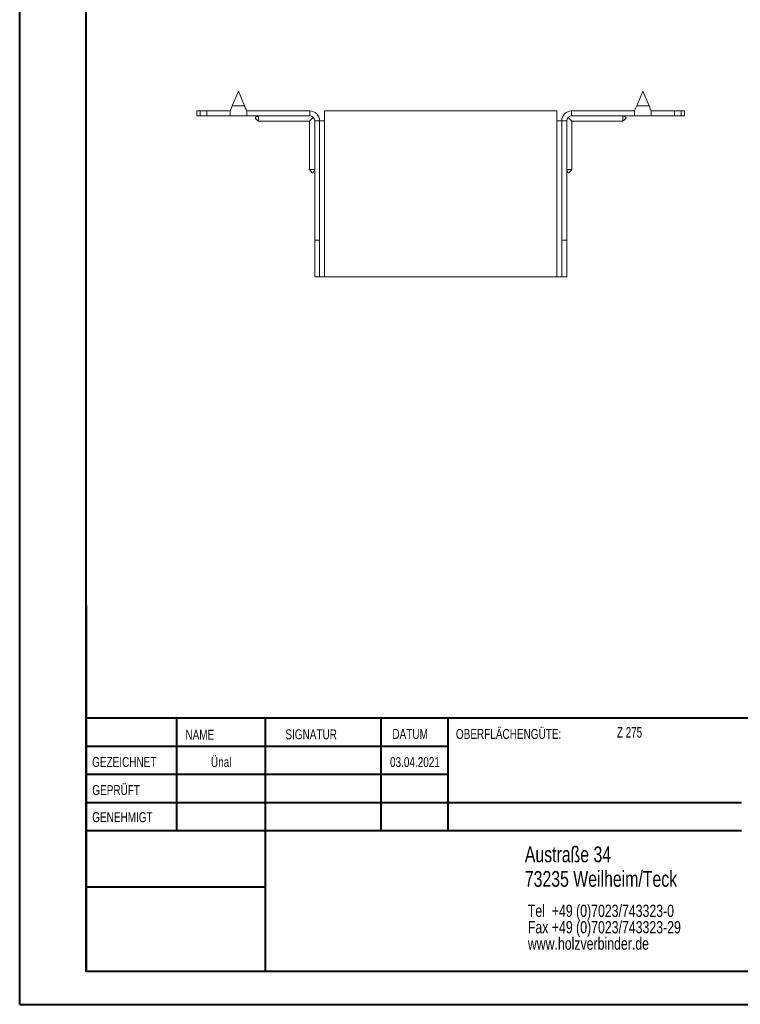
# Model space of a CAD drawing. Header units: millimetres. Extents: x 0 to 210, y 0 to 297.
# Tile 1 of 6: x 0 to 109, y 0 to 149. Entities that reach past the tile are written whole.
import ezdxf

# ---------------------------------------------------------------- set-up
doc = ezdxf.new("R2010")
doc.units = ezdxf.units.MM
doc.styles.add('SLDTEXTSTYLE0', font='TXT', dxfattribs={"width": 0.75})
doc.styles.add('SLDTEXTSTYLE2', font='TXT', dxfattribs={"width": 0.7})

# ---------------------------------------------------------------- blocks, each defined once
blk = doc.blocks.new('SW_NOTE_0')
at = {"color": 0, "linetype": 'Continuous', "lineweight": 0, "char_height": 1.8521, "attachment_point": 1, "style": 'SLDTEXTSTYLE0'}
for s, insert in [('Tel  +49 (0)7023/743323-0', (0, 2.39)), ('Fax +49 (0)7023/743323-29', (0, -0.08)), ('www.holzverbinder.de', (0, -2.55))]:
    blk.add_mtext(s, dxfattribs=dict(at, insert=insert))

msp = doc.modelspace()

# ---------------------------------------------------------------- linework, layer by layer
at = {"color": 7, "linetype": 'Continuous', "lineweight": 40}
for p, q in [((0.08, 0.21), (0.08, 297.21)), ((10.08, 5.21), (10.08, 292.21)), ((10.11, 60.37), (10.11, 5.12)), ((205.08, 43.37), (10.11, 43.37)), ((23.71, 43.37), (23.71, 26.37)), ((37.1, 43.37), (37.1, 5.12)), ((54.51, 43.37), (54.51, 26.37)), ((64.71, 26.37), (64.71, 43.37)), ((64.71, 39.1), (10.11, 39.1)), ((64.71, 34.87), (10.11, 34.87)), ((108.91, 30.62), (10.11, 30.62)), ((108.91, 26.37), (10.11, 26.37)), ((37.1, 17.87), (10.11, 17.87)), ((10.11, 13.71), (10.08, 13.71)), ((10.11, 9.46), (10.08, 9.46)), ((10.08, 5.21), (205.08, 5.21)), ((0.08, 0.21), (210.08, 0.21))]:
    msp.add_line(p, q, dxfattribs=at)
at = {"color": 7, "linetype": 'Continuous', "lineweight": 15}
for p, q in [((33.06, 137.95), (32.12, 135.7)), ((34, 135.7), (33.06, 137.95)), ((94.06, 137.95), (93.12, 135.7)), ((95, 135.7), (94.06, 137.95)), ((32.12, 135.7), (34, 135.7)), ((93.12, 135.7), (95, 135.7)), ((26.81, 134.95), (26.81, 134.2)), ((26.81, 134.95), (27.31, 134.95)), ((27.31, 134.2), (26.81, 134.2)), ((27.31, 134.95), (27.31, 134.2)), ((27.31, 134.95), (28.31, 134.95)), ((28.31, 134.2), (27.31, 134.2)), ((28.31, 134.2), (28.31, 134.95)), ((31.81, 134.95), (28.31, 134.95)), ((31.81, 134.2), (28.31, 134.2)), ((31.81, 134.95), (31.81, 134.2)), ((31.81, 134.2), (34.31, 134.2)), ((34.31, 134.2), (34.31, 134.95)), ((43.81, 134.95), (34.31, 134.95)), ((43.81, 134.2), (34.31, 134.2)), ((43.81, 134.2), (43.81, 134.95)), ((46.06, 133.45), (46.06, 134.95)), ((81.06, 134.95), (46.06, 134.95)), ((81.06, 134.95), (81.06, 133.45)), ((83.31, 134.2), (83.31, 134.95)), ((83.31, 134.95), (92.81, 134.95)), ((83.31, 134.2), (92.81, 134.2)), ((92.81, 134.95), (92.81, 134.2)), ((92.81, 134.2), (95.31, 134.2)), ((95.31, 134.2), (95.31, 134.95)), ((95.31, 134.95), (98.81, 134.95)), ((95.31, 134.2), (98.81, 134.2)), ((98.81, 134.2), (98.81, 134.95)), ((98.81, 134.95), (99.81, 134.95)), ((99.81, 134.2), (98.81, 134.2)), ((99.81, 134.2), (99.81, 134.95)), ((99.81, 134.95), (100.31, 134.95)), ((100.31, 134.2), (99.81, 134.2)), ((100.31, 134.2), (100.31, 134.95)), ((36.11, 133.4), (43.76, 133.4)), ((43.76, 133.4), (43.76, 126.13)), ((44.56, 133.45), (45.31, 133.45)), ((44.56, 115.45), (44.56, 133.45)), ((45.31, 115.45), (45.31, 133.45)), ((45.31, 133.45), (46.06, 133.45)), ((46.06, 109.95), (46.06, 133.45)), ((81.06, 133.45), (81.06, 109.95)), ((81.06, 133.45), (81.81, 133.45)), ((82.56, 133.45), (81.81, 133.45)), ((81.81, 115.45), (81.81, 133.45)), ((82.56, 115.45), (82.56, 133.45)), ((83.36, 133.4), (91.01, 133.4)), ((83.36, 126.13), (83.36, 133.4)), ((45.31, 115.45), (44.56, 115.45)), ((44.56, 109.95), (44.56, 115.45)), ((45.31, 109.95), (45.31, 115.45)), ((81.81, 115.45), (82.56, 115.45)), ((81.81, 109.95), (81.81, 115.45)), ((82.56, 109.95), (82.56, 115.45)), ((44.56, 109.95), (45.31, 109.95)), ((45.31, 109.95), (46.06, 109.95)), ((81.06, 109.95), (46.06, 109.95)), ((81.06, 109.95), (81.81, 109.95)), ((81.81, 109.95), (82.56, 109.95))]:
    msp.add_line(p, q, dxfattribs=at)
at = {"color": 7, "linetype": 'Continuous', "lineweight": 0}
for p, q in [((64.71, 39.12), (10.11, 39.12)), ((23.71, 5.21), (23.71, 5.12)), ((54.51, 5.21), (54.51, 5.12))]:
    msp.add_line(p, q, dxfattribs=at)
at = {"color": 7, "linetype": 'Continuous', "lineweight": 15, "flags": 128}
for points in [[(32.12, 135.7), (32.01, 135.44), (31.91, 135.19), (31.81, 134.95)], [(34.31, 134.95), (34.21, 135.19), (34.1, 135.44), (34, 135.7)], [(93.12, 135.7), (93.01, 135.44), (92.91, 135.19), (92.81, 134.95)], [(95.31, 134.95), (95.21, 135.19), (95.1, 135.44), (95, 135.7)], [(43.76, 133.4), (43.78, 133.42), (43.83, 133.47), (43.91, 133.55), (44.03, 133.67), (44.17, 133.81), (44.34, 133.98)], [(82.78, 133.98), (82.94, 133.81), (83.09, 133.67), (83.2, 133.55), (83.29, 133.47), (83.34, 133.42), (83.36, 133.4)]]:
    msp.add_lwpolyline(points, dxfattribs=at)
at = {"color": 7, "linetype": 'Continuous', "lineweight": 15}
for centre, radius, start, end in [((43.81, 133.45), 1.5, 0, 90), ((43.81, 133.45), 0.75, 0, 90), ((83.31, 133.45), 1.5, 90, 180), ((83.31, 133.45), 0.75, 90, 180)]:
    msp.add_arc(centre, radius, start, end, dxfattribs=at)
for points, knots in [([(36.11, 134.2), (35.99, 134.16), (35.82, 134.1), (35.66, 133.99), (35.62, 133.93), (35.61, 133.9), (35.61, 133.86), (35.62, 133.81), (35.69, 133.73), (35.86, 133.6), (36.01, 133.48), (36.11, 133.39)], [0, 0, 0, 0, 0.2854999, 0.3926135, 0.4336072, 0.4523546, 0.4710389, 0.5119044, 0.5622706, 0.6952985, 1, 1, 1, 1]), ([(36.11, 134.2), (36.11, 134.12), (36.11, 133.92), (36.11, 133.66), (36.11, 133.47), (36.11, 133.38), (36.11, 133.4), (36.11, 133.41)], [0, 0, 0, 0, 0.176998, 0.437531, 0.69807, 0.958617, 1, 1, 1, 1]), ([(91, 133.39), (91.09, 133.47), (91.22, 133.58), (91.39, 133.71), (91.48, 133.79), (91.51, 133.86), (91.51, 133.89), (91.5, 133.93), (91.47, 133.97), (91.32, 134.1), (91.15, 134.15), (91.01, 134.2)], [0, 0, 0, 0, 0.256732, 0.386951, 0.489175, 0.528772, 0.547317, 0.566205, 0.608675, 0.662214, 1, 1, 1, 1]), ([(91.01, 134.2), (91.01, 134.12), (91.01, 133.92), (91.01, 133.66), (91.01, 133.47), (91.01, 133.38), (91.01, 133.4), (91.01, 133.41)], [0, 0, 0, 0, 0.176998, 0.437531, 0.69807, 0.958617, 1, 1, 1, 1]), ([(43.75, 126.14), (43.83, 126.05), (43.94, 125.93), (44.07, 125.75), (44.15, 125.66), (44.22, 125.63), (44.25, 125.63), (44.29, 125.64), (44.33, 125.67), (44.46, 125.82), (44.51, 125.99), (44.56, 126.13)], [0, 0, 0, 0, 0.25673, 0.386951, 0.489173, 0.528771, 0.547318, 0.566204, 0.608673, 0.662213, 1, 1, 1, 1]), ([(43.77, 126.13), (43.77, 126.13), (43.78, 126.13), (43.95, 126.13), (44.17, 126.13), (44.38, 126.13), (44.5, 126.13), (44.56, 126.13)], [0, 0, 0, 0, 0.217784, 0.478085, 0.738382, 0.867315, 1, 1, 1, 1]), ([(82.56, 126.13), (82.6, 126.01), (82.66, 125.85), (82.76, 125.68), (82.83, 125.64), (82.86, 125.63), (82.9, 125.63), (82.94, 125.65), (83.02, 125.71), (83.15, 125.89), (83.28, 126.04), (83.37, 126.14)], [0, 0, 0, 0, 0.285502, 0.392615, 0.433608, 0.452354, 0.471042, 0.511906, 0.562273, 0.6953, 1, 1, 1, 1]), ([(83.35, 126.13), (83.34, 126.13), (83.33, 126.13), (83.17, 126.13), (82.95, 126.13), (82.74, 126.13), (82.62, 126.13), (82.56, 126.13)], [0, 0, 0, 0, 0.217784, 0.478085, 0.738382, 0.867315, 1, 1, 1, 1])]:
    msp.add_open_spline(points, degree=3, knots=knots, dxfattribs=at)

# ---------------------------------------------------------------- block references
at = {"color": 7, "linetype": 'Continuous', "lineweight": 0}
msp.add_blockref('SW_NOTE_0', (76.7, 12.85), dxfattribs=at)

# ---------------------------------------------------------------- texts
for s, insert, char_height, attachment_point, style in [('NAME', (25.07, 41.62), 1.5, 1, 'SLDTEXTSTYLE0'), ('SIGNATUR', (40.14, 41.68), 1.5, 1, 'SLDTEXTSTYLE0'), ('DATUM', (56.28, 41.74), 1.5, 1, 'SLDTEXTSTYLE0'), ('OBERFLÄCHENGÜTE:', (65.86, 41.74), 1.5, 1, 'SLDTEXTSTYLE0'), ('Z 275', (90.14, 42.03), 1.587, 1, 'SLDTEXTSTYLE2'), ('GEZEICHNET', (11, 37.51), 1.5, 1, 'SLDTEXTSTYLE0'), ('Ünal', (30.47, 37.5), 1.499, 2, 'SLDTEXTSTYLE0'), ('03.04.2021', (59.68, 37.5), 1.499, 2, 'SLDTEXTSTYLE0'), ('GEPRÜFT', (11.03, 33.28), 1.5, 1, 'SLDTEXTSTYLE0'), ('GENEHMIGT', (11.02, 29.19), 1.5, 1, 'SLDTEXTSTYLE0'), ('Austraße 34', (76.25, 24.02), 2.3813, 1, 'SLDTEXTSTYLE0'), ('73235 Weilheim/Teck', (76.25, 20.32), 2.3813, 1, 'SLDTEXTSTYLE0')]:
    msp.add_mtext(s, dxfattribs=dict(at, insert=insert, char_height=char_height, attachment_point=attachment_point, style=style))

doc.saveas('drawing.dxf')
